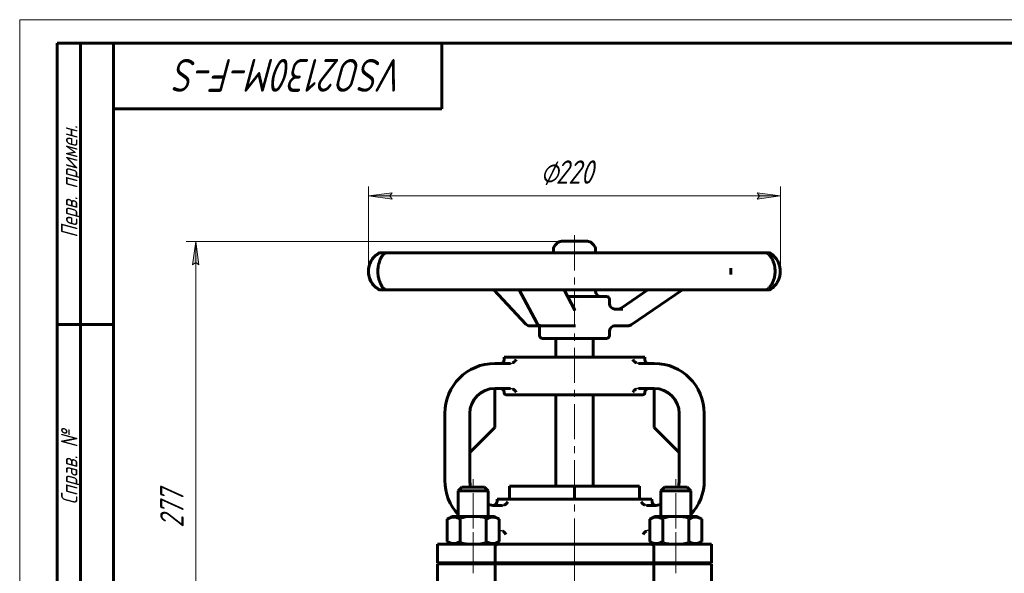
# Model space of a CAD drawing. Header units: millimetres. Extents: x 0 to 420, y 0 to 297.
# Tile 2 of 5: x 0 to 210, y 179 to 297. Entities that reach past the tile are written whole.
import ezdxf

# ---------------------------------------------------------------- set-up
doc = ezdxf.new("R2010")
doc.units = ezdxf.units.MM
for name, pattern in [('K5LT-1', [0]), ('K5LT_AXLED', [12, 7.5, -1.5, 1.5, -1.5]), ('K5LT_BASIC', [0]), ('K5LT_THIN', [0])]:
    doc.linetypes.add(name, pattern=pattern)
doc.layers.add('Системный слой', color=7, linetype='Continuous')
doc.layers.add('Системный слой (1)', color=251, linetype='Continuous', true_color=0x6c6c6c)
doc.styles.add('KDIMTEXTSTYLE', font='txt', dxfattribs={"width": 0.96, "oblique": 15, "height": 5})
doc.styles.add('KTEXTSTYLE', font='txt', dxfattribs={"width": 0.96, "height": 5})
doc.dimstyles.new('KDIMSTYLE (0.40)', dxfattribs={"dimtxt": 5, "dimasz": 1, "dimexe": 2, "dimexo": 0, "dimgap": 1, "dimtad": 1, "dimlfac": 2.5, "dimtxsty": 'KDIMTEXTSTYLE', "dimsah": 1, "dimcen": 0, "dimdle": 1, "dimadec": 0, "dimazin": 0, "dimtfac": 0.667, "dimtmove": 0, "dimatfit": 3, "dimfxl": 1, "dimtvp": 1, "dimtolj": 1, "dimtzin": 0, "dimarcsym": 0})

# ---------------------------------------------------------------- blocks, each defined once
blk = doc.blocks.new('U0')
at = {"layer": 'Системный слой (1)', "color": 150, "linetype": 'K5LT_BASIC', "lineweight": 60, "true_color": 0x0080ff}
for p, q in [((115.58, 249.75), (115.55, 249.75)), ((121.12, 249.75), (115.58, 249.75))]:
    blk.add_line(p, q, dxfattribs=at)
blk = doc.blocks.new('U1')
at = {"layer": 'Системный слой (1)', "color": 150, "linetype": 'K5LT_BASIC', "lineweight": 60, "true_color": 0x0080ff}
for p, q in [((125.78, 236.48), (125.78, 237.39)), ((125.78, 229.64), (125.78, 230.52))]:
    blk.add_line(p, q, dxfattribs=at)
blk = doc.blocks.new('U2')
at = {"layer": 'Системный слой (1)', "color": 150, "linetype": 'K5LT_BASIC', "lineweight": 60, "true_color": 0x0080ff}
for p, q in [((122.8, 247.31), (122.8, 248.07)), ((122.8, 239.17), (122.8, 239.37))]:
    blk.add_line(p, q, dxfattribs=at)
blk = doc.blocks.new('U7')
at = {"layer": 'Системный слой (1)', "color": 150, "linetype": 'K5LT_BASIC', "lineweight": 60, "true_color": 0x0080ff}
for p, q in [((110.75, 231.71), (110.79, 231.71)), ((110.79, 231.71), (110.84, 231.71)), ((110.84, 231.71), (110.88, 231.7))]:
    blk.add_line(p, q, dxfattribs=at)
blk = doc.blocks.new('U8')
at = {"layer": 'Системный слой (1)', "color": 150, "linetype": 'K5LT_BASIC', "lineweight": 60, "true_color": 0x0080ff}
for p, q in [((133.33, 224.51), (133.33, 225.04)), ((133.33, 217.44), (133.33, 217.58))]:
    blk.add_line(p, q, dxfattribs=at)
blk = doc.blocks.new('U9')
at = {"layer": 'Системный слой (1)', "color": 150, "linetype": 'K5LT_BASIC', "lineweight": 60, "true_color": 0x0080ff}
for p, q in [((103.33, 224.51), (103.33, 225.04)), ((103.33, 217.44), (103.33, 217.58))]:
    blk.add_line(p, q, dxfattribs=at)
blk = doc.blocks.new('U10')
at = {"layer": 'Системный слой (1)', "color": 150, "linetype": 'K5LT_BASIC', "lineweight": 60, "true_color": 0x0080ff}
for start, end in [(344.7815, 0), (270, 285.2185)]:
    blk.add_arc((135.33, 198.75), 5.33, start, end, dxfattribs=at)
blk = doc.blocks.new('U11')
at = {"layer": 'Системный слой (1)', "color": 150, "linetype": 'K5LT_BASIC', "lineweight": 60, "true_color": 0x0080ff}
for p, q in [((101.81, 194.19), (101.84, 194.75)), ((101.33, 185.15), (101.33, 185.18))]:
    blk.add_line(p, q, dxfattribs=at)
blk = doc.blocks.new('U12')
at = {"layer": 'Системный слой (1)', "color": 150, "linetype": 'K5LT_BASIC', "lineweight": 60, "true_color": 0x0080ff}
for start, end in [(180, 195.2185), (254.7815, 270)]:
    blk.add_arc((101.33, 198.75), 5.33, start, end, dxfattribs=at)
blk = doc.blocks.new('U13')
at = {"layer": 'Системный слой (1)', "color": 150, "linetype": 'K5LT_BASIC', "lineweight": 60, "true_color": 0x0080ff}
for p, q in [((134.86, 194.19), (134.83, 194.75)), ((135.33, 185.15), (135.33, 185.18))]:
    blk.add_line(p, q, dxfattribs=at)
blk = doc.blocks.new('D3')
at = {"layer": 'Системный слой (1)'}
for points in [[(38.2, 244.72), (37.54, 249.72), (36.88, 244.72), (37.54, 245.22)], [(37.54, 138.95), (38.2, 143.95), (37.54, 143.45), (36.88, 143.95)]]:
    blk.add_hatch(color=7, dxfattribs=at).paths.add_polyline_path(points)
at = {"layer": 'Системный слой (1)', "color": 7, "linetype": 'K5LT_THIN', "lineweight": 18}
for p, q in [((118.33, 249.72), (35.54, 249.72)), ((36.88, 244.72), (37.54, 249.72)), ((37.54, 249.72), (38.2, 244.72)), ((37.54, 245.22), (36.88, 244.72)), ((38.2, 244.72), (37.54, 245.22)), ((37.54, 138.95), (36.88, 143.95)), ((36.88, 143.95), (37.54, 143.45)), ((37.54, 143.45), (38.2, 143.95)), ((38.2, 143.95), (37.54, 138.95)), ((180.33, 138.95), (35.54, 138.95))]:
    blk.add_line(p, q, dxfattribs=at)
blk.add_wipeout([(36.54, 188.66), (29.16, 188.66), (29.16, 199.56), (36.54, 199.56)]).dxf.layer = 'Системный слой (1)'
blk.add_line((37.54, 249.72), (37.54, 138.95), dxfattribs=at)
at = {"layer": 'Системный слой (1)', "color": 7, "insert": (29.96, 188.66), "char_height": 5, "attachment_point": 1, "rotation": 90, "style": 'KTEXTSTYLE'}
blk.add_mtext('\\fArial|b0|c204|p34;\\H5.0;\\W1.000;\\Q15;\\fGOST Type AU|b0|i0|c204|p34;\\Q15;\\W0.960;277', dxfattribs=at)
blk = doc.blocks.new('KDIMARROW_01')
at = {"layer": 'Системный слой'}
blk.add_hatch(color=0, dxfattribs=at).paths.add_polyline_path([(0, 0), (-5, 0.66), (-4.5, 0), (-5, -0.66)])
at = {"layer": 'Системный слой', "color": 0, "linetype": 'K5LT_THIN', "lineweight": 18}
for p, q in [((-4.5, 0), (-5, 0.66)), ((-5, 0.66), (0, 0)), ((0, 0), (-5, -0.66)), ((-5, -0.66), (-4.5, 0))]:
    blk.add_line(p, q, dxfattribs=at)
at = {"layer": 'Системный слой (1)', "color": 0, "linetype": 'K5LT_THIN', "lineweight": 18}
blk.add_line((317.86, 138.95), (317.46, 138.95), dxfattribs=at)
blk = doc.blocks.new('D4')
at = {"layer": 'Системный слой (1)'}
for points in [[(79.41, 258.76), (78.91, 259.42), (79.41, 260.08), (74.41, 259.42)], [(162.3, 259.42), (157.3, 260.08), (157.8, 259.42), (157.3, 258.76)]]:
    blk.add_hatch(color=7, dxfattribs=at).paths.add_polyline_path(points)
at = {"layer": 'Системный слой (1)', "color": 7, "linetype": 'K5LT_THIN', "lineweight": 18}
for p, q in [((74.41, 243.34), (74.41, 261.42)), ((162.3, 243.36), (162.3, 261.42)), ((74.41, 259.42), (79.41, 260.08)), ((79.41, 258.76), (74.41, 259.42)), ((79.41, 260.08), (78.91, 259.42)), ((78.91, 259.42), (79.41, 258.76)), ((157.8, 259.42), (157.3, 260.08)), ((157.3, 260.08), (162.3, 259.42)), ((162.3, 259.42), (157.3, 258.76)), ((157.3, 258.76), (157.8, 259.42))]:
    blk.add_line(p, q, dxfattribs=at)
blk.add_wipeout([(111.03, 260.42), (111.03, 267.8), (125.1, 267.8), (125.1, 260.42)]).dxf.layer = 'Системный слой (1)'
blk.add_line((162.3, 259.42), (74.41, 259.42), dxfattribs=at)
at = {"layer": 'Системный слой (1)', "color": 7, "char_height": 5, "attachment_point": 1, "style": 'KTEXTSTYLE'}
for s, insert in [('\\fArial|b0|c204|p34;\\H5.0;\\W1.000;\\Q15;\\fGOST Type AU|b0|i0|c204|p34;\\Q15;\\W0.960;⌀', (111.03, 267.01)), ('\\fArial|b0|c204|p34;\\H5.0;\\W1.000;\\Q15;\\fGOST Type AU|b0|i0|c204|p34;\\Q15;\\W0.960;220', (114.34, 267.01))]:
    blk.add_mtext(s, dxfattribs=dict(at, insert=insert))
blk = doc.blocks.new('U36')
at = {"color": 7, "linetype": 'K5LT_THIN', "lineweight": 18}
for p, q in [((0, 0), (0, 297)), ((0, 297), (420, 297))]:
    blk.add_line(p, q, dxfattribs=at)
at = {"color": 150, "linetype": 'K5LT_BASIC', "lineweight": 60, "true_color": 0x0080ff}
for p, q in [((8, 172), (8, 292)), ((20, 292), (8, 292)), ((13, 172), (13, 292)), ((20, 5), (20, 292)), ((20, 292), (415, 292)), ((90, 292), (90, 278)), ((90, 278), (20, 278)), ((20, 232), (8, 232))]:
    blk.add_line(p, q, dxfattribs=at)
at = {"color": 7, "attachment_point": 1, "style": 'KTEXTSTYLE'}
for s, insert, char_height, rotation in [('\\fArial|b0|c204|p34;\\H5.0;\\W1.000;\\Q15;\\fGOST Type AU|b0|i0|c204|p34;\\Q15;\\W0.960;\\H7.00;VSO2130M-F-S', (82.2, 281.64), 7, 180), ('\\fArial|b0|c204|p34;\\H5.0;\\W1.000;\\Q15;\\fGOST Type AU|b0|i0|c204|p34;\\Q15;\\W0.960;\\H3.50;Перв. примен.', (8.82, 250.52), 3.5, 90), ('\\fArial|b0|c204|p34;\\H5.0;\\W1.000;\\Q15;\\fGOST Type AU|b0|i0|c204|p34;\\Q15;\\W0.960;\\H3.50;Справ. №', (8.82, 193.63), 3.5, 90)]:
    blk.add_mtext(s, dxfattribs=dict(at, insert=insert, char_height=char_height, rotation=rotation))

msp = doc.modelspace()

# ---------------------------------------------------------------- linework, layer by layer
at = {"layer": 'Системный слой (1)', "color": 150, "linetype": 'K5LT_BASIC', "lineweight": 60, "true_color": 0x0080ff}
for p, q in [((113.863, 247.3122), (113.863, 248.0673)), ((114.7059, 249.404), (114.2121, 248.9102)), ((121.9601, 249.404), (122.4539, 248.9102)), ((77.1656, 247.3122), (77.0901, 247.3122)), ((78.6109, 247.3122), (77.1656, 247.3122)), ((83.0403, 247.3122), (78.4097, 247.3122)), ((87.7921, 247.3122), (83.0403, 247.3122)), ((97.0001, 247.3122), (87.7921, 247.3122)), ((104.1711, 247.3122), (97.0001, 247.3122)), ((115.8471, 247.3122), (104.1711, 247.3122)), ((123.7944, 247.3122), (115.8471, 247.3122)), ((135.2635, 247.3122), (123.7944, 247.3122)), ((142.1666, 247.3122), (135.2635, 247.3122)), ((150.8013, 247.3122), (142.1666, 247.3122)), ((155.0788, 247.3122), (150.8013, 247.3122)), ((158.9011, 247.3122), (155.0788, 247.3122)), ((159.5729, 247.3122), (158.9011, 247.3122)), ((77.0901, 239.3739), (77.1656, 239.3739)), ((77.1656, 239.3739), (78.4096, 239.3739)), ((78.4097, 239.3739), (83.0403, 239.3739)), ((83.0403, 239.3739), (87.7921, 239.3739)), ((87.7921, 239.3739), (97.0001, 239.3739)), ((97.0001, 239.3739), (104.1711, 239.3739)), ((107.9851, 232.0903), (101.1445, 239.3739)), ((104.1711, 239.3739), (115.8471, 239.3739)), ((110.2744, 232.3442), (106.5148, 239.3739)), ((115.8471, 239.3739), (123.7944, 239.3739)), ((118.4113, 235.0641), (116.1063, 239.3739)), ((125.187, 237.9821), (116.8507, 237.9821)), ((123.7944, 239.3739), (135.2635, 239.3739)), ((128.2665, 235.4883), (133.9939, 239.3739)), ((130.3937, 231.92), (141.3809, 239.3739)), ((135.2635, 239.3739), (142.1666, 239.3739)), ((142.1666, 239.3739), (150.8013, 239.3739)), ((150.8013, 239.3739), (155.0788, 239.3739)), ((155.0788, 239.3739), (158.9011, 239.3739)), ((158.9011, 239.3739), (159.5729, 239.3739)), ((118.5277, 235.2904), (118.2903, 235.2904)), ((128.6506, 235.2904), (126.7435, 235.2904)), ((108.854, 231.7144), (110.7534, 231.7144)), ((110.883, 229.6381), (110.883, 231.7996)), ((111.3256, 231.7144), (117.4461, 231.7144)), ((117.4461, 231.7144), (118.5277, 231.7144)), ((126.7435, 231.7144), (129.7245, 231.7144)), ((111.479, 229.0421), (125.187, 229.0421)), ((114.333, 225.0421), (114.333, 229.0421)), ((122.333, 225.0421), (122.333, 229.0421)), ((103.333, 225.0421), (133.333, 225.0421)), ((104.708, 223.7088), (101.333, 223.7088)), ((135.333, 223.7088), (131.958, 223.7088)), ((101.333, 218.3754), (101.333, 210.0531)), ((104.708, 218.3754), (101.333, 218.3754)), ((103.733, 217.0421), (132.933, 217.0421)), ((114.333, 197.5531), (114.333, 217.0421)), ((122.333, 197.5531), (122.333, 217.0421)), ((135.333, 218.3754), (131.958, 218.3754)), ((135.333, 218.3754), (135.333, 210.0531)), ((90.6663, 213.0421), (90.6663, 198.7531)), ((95.9997, 213.0421), (95.9997, 198.7531)), ((140.6663, 198.7531), (140.6663, 213.0421)), ((145.9997, 198.7531), (145.9997, 213.0421)), ((96.133, 204.8531), (101.333, 210.0531)), ((135.333, 210.0531), (140.533, 204.8531)), ((96.133, 204.8531), (95.9997, 204.8531)), ((140.6663, 204.8531), (140.533, 204.8531)), ((104.4766, 194.7531), (104.4766, 197.5531)), ((104.4766, 197.5531), (118.333, 197.5531)), ((118.333, 194.7531), (118.333, 197.5531)), ((118.333, 197.5531), (132.1894, 197.5531)), ((132.1894, 194.7531), (132.1894, 197.5531)), ((93.533, 196.5531), (94.333, 197.3531)), ((93.533, 191.0731), (93.533, 196.5531)), ((93.533, 196.5531), (99.933, 196.5531)), ((94.333, 197.3531), (99.133, 197.3531)), ((99.933, 196.5531), (99.133, 197.3531)), ((99.933, 191.0731), (99.933, 196.5531)), ((136.733, 196.5531), (137.533, 197.3531)), ((136.733, 191.0731), (136.733, 196.5531)), ((136.733, 196.5531), (143.133, 196.5531)), ((137.533, 197.3531), (142.333, 197.3531)), ((143.133, 196.5531), (142.333, 197.3531)), ((143.133, 191.0731), (143.133, 196.5531)), ((101.333, 193.4198), (102.9646, 193.4198)), ((101.8361, 194.7531), (134.8299, 194.7531)), ((133.7014, 193.4198), (135.333, 193.4198)), ((91.1904, 190.5058), (92.173, 191.0731)), ((91.1904, 185.7204), (91.1904, 190.5058)), ((101.293, 191.0731), (92.173, 191.0731)), ((93.9617, 185.7204), (93.9617, 190.5058)), ((99.5043, 185.7204), (99.5043, 190.5058)), ((102.2756, 190.5058), (101.293, 191.0731)), ((102.2756, 185.7204), (102.2756, 190.5058)), ((134.3904, 190.5058), (135.373, 191.0731)), ((134.3904, 185.7204), (134.3904, 190.5058)), ((144.493, 191.0731), (135.373, 191.0731)), ((137.1617, 185.7204), (137.1617, 190.5058)), ((142.7043, 185.7204), (142.7043, 190.5058)), ((145.4756, 190.5058), (144.493, 191.0731)), ((145.4756, 185.7204), (145.4756, 190.5058)), ((102.2756, 188.0864), (102.5561, 188.0864)), ((134.1099, 188.0864), (134.3904, 188.0864)), ((89.133, 181.1531), (89.133, 185.1531)), ((89.133, 185.1531), (102.0809, 185.1531)), ((92.173, 185.1531), (91.1904, 185.7204)), ((101.293, 185.1531), (102.2756, 185.7204)), ((102.0809, 185.1531), (134.5851, 185.1531)), ((135.373, 185.1531), (134.3904, 185.7204)), ((134.5851, 185.1531), (147.533, 185.1531)), ((144.493, 185.1531), (145.4756, 185.7204)), ((147.533, 181.1531), (147.533, 185.1531)), ((101.3978, 181.1531), (101.3978, 184.5531)), ((135.2682, 181.1531), (135.2682, 184.5531)), ((89.133, 181.1531), (101.3978, 181.1531)), ((89.133, 180.9531), (101.3978, 180.9531)), ((89.133, 176.9531), (89.133, 180.9531)), ((93.533, 180.9531), (93.533, 181.1531)), ((99.933, 180.9531), (99.933, 181.1531)), ((101.3978, 181.1531), (135.2682, 181.1531)), ((101.3978, 180.9531), (135.2682, 180.9531)), ((101.3978, 176.9531), (101.3978, 180.9531)), ((110.733, 180.9531), (110.733, 181.1531)), ((125.933, 180.9531), (125.933, 181.1531)), ((135.2682, 181.1531), (147.533, 181.1531)), ((135.2682, 180.9531), (147.533, 180.9531)), ((135.2682, 176.9531), (135.2682, 180.9531)), ((136.733, 180.9531), (136.733, 181.1531)), ((143.133, 180.9531), (143.133, 181.1531)), ((147.533, 176.9531), (147.533, 180.9531))]:
    msp.add_line(p, q, dxfattribs=at)
for centre, radius, start, end in [((115.055, 248.0673), 1.192, 135, 180), ((115.5488, 248.5611), 1.192, 90, 135), ((121.1173, 248.5611), 1.192, 45, 90), ((121.611, 248.0673), 1.192, 0, 45), ((78.8316, 243.3431), 4.47, 122.090575, 237.909425), ((77.0901, 246.1202), 1.192, 90, 122.090575), ((78.4097, 246.1202), 1.192, 90, 146.370005), ((158.9011, 246.1202), 1.192, 47.090685, 90), ((159.5729, 246.1202), 1.192, 57.431924, 90), ((77.0901, 240.5659), 1.192, 237.909425, 270), ((78.4097, 240.5659), 1.192, 213.627651, 270), ((158.9011, 240.5659), 1.192, 270, 312.909313), ((159.5729, 240.5659), 1.192, 270, 302.568076), ((123.995, 239.1741), 1.192, 180, 270), ((125.187, 237.3861), 0.596, 0, 90), ((126.975, 236.4824), 1.192, 180, 270), ((108.854, 232.9064), 1.192, 223.209304, 270), ((111.3256, 232.9064), 1.192, 208.133521, 270), ((126.975, 230.5224), 1.192, 90, 180), ((129.7245, 232.9064), 1.192, 270, 304.137395), ((111.479, 229.6381), 0.596, 180, 270), ((125.187, 229.6381), 0.596, 270, 0), ((101.333, 213.0421), 10.6667, 90, 180), ((102.533, 224.5088), 0.8, 270, 0), ((134.133, 224.5088), 0.8, 180, 270), ((135.333, 213.0421), 10.6667, 0, 90), ((101.333, 213.0421), 5.3333, 90, 180), ((102.533, 217.5754), 0.8, 0, 90), ((103.733, 217.4421), 0.4, 180, 270), ((132.933, 217.4421), 0.4, 270, 0), ((134.133, 217.5754), 0.8, 90, 180), ((135.333, 213.0421), 5.3333, 0, 90), ((101.333, 198.7531), 10.6667, 180, 223.008711), ((135.333, 198.7531), 10.6667, 316.991289, 0), ((101.0077, 194.2314), 0.8, 265.884798, 357), ((135.6583, 194.2314), 0.8, 183, 274.115202)]:
    msp.add_arc(centre, radius, start, end, dxfattribs=at)
for centre, major_axis, ratio, start_param, end_param in [((78.4097, 246.1202), (-0.9815, 0.6764), 0.95003829, 0.00148331, 0.03011956), ((159.5729, 246.1202), (0, 1.192), 0.99992824, 5.72309911, 6.28318531), ((158.9011, 246.1202), (0.862, 0.8233), 0.93471242, 0.00014264, 0.05346485), ((159.5729, 246.1202), (0.6451, 1.0024), 0.88004232, 0.00035804, 0.01340239), ((78.4097, 240.5659), (-0.9815, -0.6764), 0.95003829, 6.25292749, 6.28169698), ((159.5729, 240.5659), (0, -1.192), 0.99992824, 0, 0.5600862), ((159.5729, 240.5659), (0.6451, -1.0024), 0.88004232, 6.26978292, 6.28282535), ((108.854, 232.9064), (-0.8689, -0.816), 0.64560889, 0, 0.00005308), ((111.3256, 232.9064), (1.0511, 0.5622), 0.7755658, 3.14154894, 3.14159265), ((129.7245, 232.9064), (0.6692, -0.9864), 0.1299569, 6.2831212, 6.28318531)]:
    msp.add_ellipse(centre, major_axis=major_axis, ratio=ratio, start_param=start_param, end_param=end_param, dxfattribs=at)
msp.add_open_spline([(76.5335, 247.1301), (76.2861, 246.9883), (75.7504, 246.6174), (74.9288, 245.6619), (74.3402, 244.2045), (74.338, 242.4795), (74.9279, 241.0258), (75.7504, 240.0683), (76.2861, 239.6978), (76.5335, 239.5561)], degree=3, dxfattribs=at)
for points, knots in [([(77.4274, 239.891), (77.4251, 239.8943), (77.4228, 239.8976), (77.4194, 239.9026), (77.4183, 239.9042), (77.4118, 239.9136), (77.4064, 239.9215), (77.3918, 239.943), (77.3823, 239.9571), (77.3531, 240.0009), (77.3326, 240.0321), (77.2686, 240.1322), (77.2232, 240.2063), (77.1593, 240.3176), (77.1417, 240.3488), (77.0884, 240.4458), (77.0523, 240.5143), (76.9626, 240.6946), (76.9088, 240.8114), (76.8098, 241.0505), (76.7644, 241.1709), (76.6821, 241.4142), (76.645, 241.5359), (76.5775, 241.7852), (76.5471, 241.9115), (76.4932, 242.1725), (76.4696, 242.3075), (76.4327, 242.5721), (76.4188, 242.7013), (76.3987, 242.9646), (76.3926, 243.0989), (76.388, 243.3727), (76.3899, 243.5116), (76.402, 243.7868), (76.4122, 243.9236), (76.4404, 244.1847), (76.458, 244.3092), (76.4995, 244.5521), (76.5235, 244.6706), (76.5801, 244.916), (76.6133, 245.0413), (76.6859, 245.2863), (76.7254, 245.4054), (76.8081, 245.632), (76.8516, 245.74), (76.9448, 245.9539), (76.9948, 246.0585), (77.0977, 246.2597), (77.1502, 246.3545), (77.2556, 246.5341), (77.308, 246.6169), (77.3773, 246.7217), (77.3966, 246.7499), (77.4184, 246.7821), (77.4194, 246.7836), (77.4207, 246.7855), (77.421, 246.7859), (77.4233, 246.7892), (77.4253, 246.7923), (77.4274, 246.7952)], [0, 0, 0, 0, 0.08067902, 0.08067902, 0.11847032, 0.11847032, 0.29963189, 0.29963189, 0.59926377, 0.59926377, 1.19852755, 1.19852755, 2.39705509, 2.39705509, 2.84280897, 2.84280897, 3.73431673, 3.73431673, 5.03088387, 5.03088387, 6.19801099, 6.19801099, 7.26712392, 7.26712392, 8.2922005, 8.2922005, 9.32297776, 9.32297776, 10.27366966, 10.27366966, 11.23614185, 11.23614185, 12.23373257, 12.23373257, 13.22255966, 13.22255966, 14.15395459, 14.15395459, 15.07896602, 15.07896602, 16.12210517, 16.12210517, 17.2016864, 17.2016864, 18.28883999, 18.28883999, 19.49161161, 19.49161161, 20.81241539, 20.81241539, 22.22301604, 22.22301604, 22.88133128, 22.88133128, 22.91909523, 22.91909523, 22.92753362, 22.92753362, 22.99970913, 22.99970913, 22.99970913, 22.99970913]), ([(159.7627, 246.9435), (159.841, 246.8615), (159.9261, 246.7659), (160.0838, 246.5679), (160.1551, 246.4713), (160.2983, 246.2589), (160.3695, 246.1442), (160.503, 245.9047), (160.5656, 245.7813), (160.6777, 245.5334), (160.7283, 245.4093), (160.8219, 245.1512), (160.8649, 245.0178), (160.9413, 244.745), (160.9748, 244.6058), (161.0284, 244.3377), (161.0495, 244.2094), (161.0827, 243.9474), (161.0949, 243.8132), (161.1104, 243.536), (161.1133, 243.3928), (161.1092, 243.1071), (161.1022, 242.9643), (161.0782, 242.6869), (161.0616, 242.5524), (161.0192, 242.2899), (160.9935, 242.1614), (160.9323, 241.9016), (160.8961, 241.7704), (160.8146, 241.5105), (160.769, 241.3824), (160.6716, 241.1371), (160.6198, 241.0204), (160.5103, 240.7952), (160.4519, 240.6866), (160.327, 240.4725), (160.2601, 240.3683), (160.1228, 240.17), (160.0525, 240.0772), (159.9082, 239.9003), (159.8346, 239.8181), (159.7659, 239.746), (159.7643, 239.7443), (159.7627, 239.7427)], [0, 0, 0, 0, 1.61470229, 1.61470229, 2.90918555, 2.90918555, 4.18860003, 4.18860003, 5.3616469, 5.3616469, 6.41623547, 6.41623547, 7.45038668, 7.45038668, 8.46440586, 8.46440586, 9.35171955, 9.35171955, 10.25539283, 10.25539283, 11.20216081, 11.20216081, 12.15665783, 12.15665783, 13.07220251, 13.07220251, 13.9799906, 13.9799906, 14.95913377, 14.95913377, 15.98463919, 15.98463919, 17.01743763, 17.01743763, 18.09037694, 18.09037694, 19.2918001, 19.2918001, 20.56718421, 20.56718421, 21.9671914, 21.9671914, 21.99972893, 21.99972893, 21.99972893, 21.99972893]), ([(160.2177, 239.5634), (160.3402, 239.6422), (160.468, 239.7338), (160.709, 239.9316), (160.8228, 240.0352), (161.0397, 240.2573), (161.1424, 240.3734), (161.3346, 240.6181), (161.4243, 240.7451), (161.5849, 241.0022), (161.6572, 241.1316), (161.7901, 241.4008), (161.8508, 241.5402), (161.959, 241.8268), (162.0066, 241.9732), (162.0854, 242.2661), (162.1176, 242.4126), (162.1654, 242.7005), (162.1821, 242.8421), (162.2036, 243.1348), (162.2078, 243.2863), (162.2024, 243.5886), (162.1928, 243.7395), (162.1601, 244.0327), (162.1373, 244.1752), (162.0791, 244.4525), (162.0439, 244.5881), (161.9595, 244.8623), (161.9095, 245.0005), (161.7963, 245.2741), (161.7324, 245.4092), (161.5953, 245.6669), (161.522, 245.7893), (161.3677, 246.0219), (161.2864, 246.1321), (161.1155, 246.3432), (161.0255, 246.4437), (160.8308, 246.643), (160.7258, 246.7395), (160.5142, 246.9158), (160.4082, 246.9949), (160.2762, 247.0846), (160.2476, 247.1036), (160.2187, 247.1221), (160.2182, 247.1225), (160.2177, 247.1228)], [0, 0, 0, 0, 1.52217512, 1.52217512, 2.87070598, 2.87070598, 4.12133949, 4.12133949, 5.28332198, 5.28332198, 6.33605828, 6.33605828, 7.36727154, 7.36727154, 8.38256592, 8.38256592, 9.34340779, 9.34340779, 10.24644872, 10.24644872, 11.1943102, 11.1943102, 12.14885353, 12.14885353, 13.06575814, 13.06575814, 13.97300618, 13.97300618, 14.95078087, 14.95078087, 15.97414132, 15.97414132, 17.00194553, 17.00194553, 18.03955658, 18.03955658, 19.13018023, 19.13018023, 20.37871308, 20.37871308, 21.64055861, 21.64055861, 21.99356184, 21.99356184, 21.99974255, 21.99974255, 21.99974255, 21.99974255]), ([(151.6903, 242.6672), (151.6903, 242.6923), (151.6901, 243.1039), (151.6899, 243.5794), (151.69, 243.9904), (151.69, 244.0143)], [5.479945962, 5.479945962, 5.479945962, 5.479945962, 5.493242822, 5.69685526, 5.709544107, 5.709544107, 5.709544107, 5.709544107]), ([(151.69, 243.9488), (151.69, 243.8699), (151.69, 243.7894), (151.69, 243.6269), (151.69, 243.5451), (151.69, 243.4542), (151.69, 243.4455), (151.6901, 243.4191), (151.6901, 243.4015), (151.6901, 243.3733), (151.6901, 243.3627), (151.6901, 243.3456), (151.6901, 243.3392), (151.6901, 243.3289), (151.6901, 243.325), (151.6901, 243.3187), (151.6901, 243.3164), (151.6901, 243.3117), (151.6901, 243.3094), (151.6901, 243.3051), (151.6901, 243.3032), (151.6901, 243.2978), (151.6901, 243.2942), (151.6901, 243.2838), (151.6901, 243.277), (151.6901, 243.2566), (151.6901, 243.2429), (151.6901, 243.2035), (151.6901, 243.1776), (151.6901, 243.0992), (151.6902, 243.0469), (151.6902, 242.9844), (151.6902, 242.974), (151.6902, 242.8861), (151.6902, 242.8073), (151.6903, 242.7308)], [0, 0, 0, 0, 4.2, 4.2, 8.4, 8.4, 8.84711226, 8.84711226, 9.74698086, 9.74698086, 10.29057836, 10.29057836, 10.61895769, 10.61895769, 10.81732686, 10.81732686, 10.93715878, 10.93715878, 11.05699071, 11.05699071, 11.15399739, 11.15399739, 11.33659814, 11.33659814, 11.68468077, 11.68468077, 12.38084604, 12.38084604, 13.70470137, 13.70470137, 16.39806212, 16.39806212, 16.93083568, 16.93083568, 21, 21, 21, 21]), ([(128.2665, 235.4883), (128.2658, 235.4879), (128.2651, 235.4874), (128.2633, 235.4862), (128.2622, 235.4854), (128.2591, 235.4833), (128.257, 235.482), (128.2512, 235.4781), (128.2473, 235.4756), (128.2359, 235.4682), (128.2284, 235.4635), (128.2065, 235.4501), (128.192, 235.4417), (128.15, 235.4184), (128.122, 235.4044), (128.0523, 235.3729), (128.0099, 235.3567), (127.9238, 235.3295), (127.8801, 235.3185), (127.7919, 235.3018), (127.7474, 235.2961), (127.6768, 235.2913), (127.6509, 235.2913), (127.625, 235.2904), (127.625, 235.2904), (127.625, 235.2904)], [0, 0, 0, 0, 0.05311803, 0.05311803, 0.14164808, 0.14164808, 0.30100218, 0.30100218, 0.60200436, 0.60200436, 1.18630271, 1.18630271, 2.28406495, 2.28406495, 4.33792286, 4.33792286, 7.32578287, 7.32578287, 10.30489749, 10.30489749, 13.27807364, 13.27807364, 14.99969273, 14.99969273, 15, 15, 15, 15]), ([(118.4218, 235.0457), (118.4213, 235.0465), (118.421, 235.047), (118.4199, 235.0488), (118.4193, 235.0497), (118.4181, 235.0519), (118.4173, 235.0532), (118.4159, 235.0558), (118.415, 235.0573), (118.4132, 235.0605), (118.4123, 235.0622), (118.4113, 235.0641)], [0, 0, 0, 0, 0.4, 0.4, 0.8, 0.8, 1.2, 1.2, 1.6, 1.6, 2, 2, 2, 2]), ([(105.2105, 223.8349), (105.2515, 223.8573), (105.3378, 223.9105), (105.4362, 223.9852), (105.5327, 224.0689), (105.6189, 224.154), (105.7094, 224.2586), (105.7972, 224.3765), (105.8483, 224.4597), (105.8749, 224.5088)], [0, 0, 0, 0, 1.34466583, 2.93196739, 3.62950138, 5.17034648, 6.64486554, 8.01623485, 10, 10, 10, 10]), ([(131.4555, 223.8349), (131.4145, 223.8573), (131.3282, 223.9105), (131.2298, 223.9852), (131.1334, 224.0689), (131.0471, 224.154), (130.9566, 224.2586), (130.8689, 224.3765), (130.8177, 224.4597), (130.7911, 224.5088)], [0, 0, 0, 0, 1.34466583, 2.93196739, 3.62950138, 5.17034648, 6.64486554, 8.01623485, 10, 10, 10, 10]), ([(105.2105, 218.2493), (105.2515, 218.2269), (105.3378, 218.1737), (105.4362, 218.099), (105.5327, 218.0153), (105.6189, 217.9302), (105.7094, 217.8256), (105.7972, 217.7077), (105.8483, 217.6245), (105.8749, 217.5754)], [0, 0, 0, 0, 1.34466583, 2.93196739, 3.62950138, 5.17034648, 6.64486554, 8.01623485, 10, 10, 10, 10]), ([(131.4555, 218.2493), (131.4145, 218.2269), (131.3282, 218.1737), (131.2298, 218.099), (131.1334, 218.0153), (131.0471, 217.9302), (130.9566, 217.8256), (130.8689, 217.7077), (130.8177, 217.6245), (130.7911, 217.5754)], [0, 0, 0, 0, 1.34466583, 2.93196739, 3.62950138, 5.17034648, 6.64486554, 8.01623485, 10, 10, 10, 10]), ([(103.3646, 193.5023), (103.4045, 193.5196), (103.4821, 193.5584), (103.5989, 193.631), (103.7084, 193.714), (103.8035, 193.7995), (103.8932, 193.8919), (103.9961, 194.0154), (104.0624, 194.1168), (104.0964, 194.1779)], [0, 0, 0, 0, 1.17434331, 2.35599372, 3.79401982, 5.03971925, 6.06926052, 7.63638207, 10, 10, 10, 10]), ([(133.3014, 193.5023), (133.2615, 193.5196), (133.1839, 193.5584), (133.0671, 193.631), (132.9576, 193.714), (132.8625, 193.7995), (132.7729, 193.8919), (132.6699, 194.0154), (132.6036, 194.1168), (132.5696, 194.1779)], [0, 0, 0, 0, 1.17434331, 2.35599372, 3.79401982, 5.03971925, 6.06926052, 7.63638207, 10, 10, 10, 10]), ([(93.9617, 190.5058), (93.8541, 190.568), (93.6758, 190.662), (93.4407, 190.7626), (93.2804, 190.819), (93.1271, 190.8641), (92.9714, 190.8998), (92.7926, 190.9256), (92.6239, 190.9362), (92.4623, 190.9334), (92.3079, 190.9191), (92.1582, 190.8945), (91.9874, 190.8548), (91.7516, 190.7811), (91.4776, 190.6635), (91.2774, 190.556), (91.1904, 190.5058)], [0, 0, 0, 0, 2.03197676, 3.33971817, 4.35691028, 4.98286377, 6.14673398, 7.19733448, 8.23107414, 9.20464301, 10.12610383, 11.03238569, 11.92740894, 13.24282625, 15.35658079, 17, 17, 17, 17]), ([(102.2756, 190.5058), (102.1679, 190.568), (101.9896, 190.662), (101.7545, 190.7626), (101.5942, 190.819), (101.441, 190.8641), (101.2853, 190.8998), (101.1064, 190.9256), (100.9377, 190.9362), (100.7761, 190.9334), (100.6217, 190.9191), (100.472, 190.8945), (100.3012, 190.8548), (100.0654, 190.7811), (99.7915, 190.6635), (99.5913, 190.556), (99.5043, 190.5058)], [0, 0, 0, 0, 2.03197676, 3.33971817, 4.35691028, 4.98286377, 6.14673398, 7.19733448, 8.23107414, 9.20464301, 10.12610383, 11.03238569, 11.92740894, 13.24282625, 15.35658079, 17, 17, 17, 17]), ([(137.1617, 190.5058), (137.0541, 190.568), (136.8758, 190.662), (136.6407, 190.7626), (136.4804, 190.819), (136.3271, 190.8641), (136.1714, 190.8998), (135.9926, 190.9256), (135.8239, 190.9362), (135.6623, 190.9334), (135.5079, 190.9191), (135.3582, 190.8945), (135.1874, 190.8548), (134.9516, 190.7811), (134.6776, 190.6635), (134.4774, 190.556), (134.3904, 190.5058)], [0, 0, 0, 0, 2.03197676, 3.33971817, 4.35691028, 4.98286377, 6.14673398, 7.19733448, 8.23107414, 9.20464301, 10.12610383, 11.03238569, 11.92740894, 13.24282625, 15.35658079, 17, 17, 17, 17]), ([(145.4756, 190.5058), (145.3679, 190.568), (145.1896, 190.662), (144.9545, 190.7626), (144.7942, 190.819), (144.641, 190.8641), (144.4853, 190.8998), (144.3064, 190.9256), (144.1377, 190.9362), (143.9761, 190.9334), (143.8217, 190.9191), (143.672, 190.8945), (143.5012, 190.8548), (143.2654, 190.7811), (142.9915, 190.6635), (142.7913, 190.556), (142.7043, 190.5058)], [0, 0, 0, 0, 2.03197676, 3.33971817, 4.35691028, 4.98286377, 6.14673398, 7.19733448, 8.23107414, 9.20464301, 10.12610383, 11.03238569, 11.92740894, 13.24282625, 15.35658079, 17, 17, 17, 17]), ([(103.0291, 187.967), (103.0659, 187.9468), (103.1369, 187.903), (103.2424, 187.8243), (103.3397, 187.737), (103.4234, 187.6484), (103.503, 187.5517), (103.5958, 187.4188), (103.6529, 187.3103), (103.681, 187.2446)], [0, 0, 0, 0, 1.15167954, 2.30066657, 3.68554499, 4.88732852, 5.89975558, 7.49341526, 10, 10, 10, 10]), ([(133.6369, 187.967), (133.6001, 187.9468), (133.5291, 187.903), (133.4236, 187.8243), (133.3263, 187.737), (133.2426, 187.6484), (133.163, 187.5517), (133.0702, 187.4188), (133.0131, 187.3103), (132.985, 187.2446)], [0, 0, 0, 0, 1.15167954, 2.30066657, 3.68554499, 4.88732852, 5.89975558, 7.49341526, 10, 10, 10, 10]), ([(91.1904, 185.7204), (91.2981, 185.6582), (91.4764, 185.5642), (91.7115, 185.4636), (91.8718, 185.4072), (92.025, 185.3621), (92.1808, 185.3264), (92.3596, 185.3006), (92.5283, 185.29), (92.6899, 185.2928), (92.8443, 185.3071), (92.994, 185.3317), (93.1648, 185.3713), (93.4006, 185.4451), (93.6746, 185.5627), (93.8748, 185.6702), (93.9617, 185.7204)], [0, 0, 0, 0, 2.03197676, 3.33971817, 4.35691028, 4.98286377, 6.14673398, 7.19733448, 8.23107414, 9.20464301, 10.12610383, 11.03238569, 11.92740894, 13.24282625, 15.35658079, 17, 17, 17, 17]), ([(99.5043, 185.7204), (99.612, 185.6582), (99.7902, 185.5642), (100.0253, 185.4636), (100.1857, 185.4072), (100.3389, 185.3621), (100.4946, 185.3264), (100.6734, 185.3006), (100.8421, 185.29), (101.0037, 185.2928), (101.1582, 185.3071), (101.3078, 185.3317), (101.4786, 185.3713), (101.7144, 185.4451), (101.9884, 185.5627), (102.1886, 185.6702), (102.2756, 185.7204)], [0, 0, 0, 0, 2.03197676, 3.33971817, 4.35691028, 4.98286377, 6.14673398, 7.19733448, 8.23107414, 9.20464301, 10.12610383, 11.03238569, 11.92740894, 13.24282625, 15.35658079, 17, 17, 17, 17]), ([(102.0809, 185.1531), (102.0394, 185.1531), (101.9732, 185.1465), (101.8836, 185.124), (101.8153, 185.0994), (101.7567, 185.0719), (101.7, 185.0398), (101.6454, 185.0027), (101.5865, 184.9537), (101.5402, 184.9059), (101.4997, 184.855), (101.4726, 184.814), (101.4492, 184.7704), (101.4329, 184.7341), (101.418, 184.6921), (101.4074, 184.651), (101.3997, 184.6038), (101.3978, 184.5724), (101.3978, 184.5531)], [0, 0, 0, 0, 2.80138096, 4.40365716, 5.94073206, 7.36094742, 8.37778779, 9.84473349, 11.22640444, 12.72912196, 13.49819789, 14.70684468, 15.29395941, 16.02154785, 16.69852986, 17.49736158, 18.08175028, 19, 19, 19, 19]), ([(134.3904, 185.7204), (134.4981, 185.6582), (134.6764, 185.5642), (134.9115, 185.4636), (135.0718, 185.4072), (135.225, 185.3621), (135.3808, 185.3264), (135.5596, 185.3006), (135.7283, 185.29), (135.8899, 185.2928), (136.0443, 185.3071), (136.194, 185.3317), (136.3648, 185.3713), (136.6006, 185.4451), (136.8746, 185.5627), (137.0748, 185.6702), (137.1617, 185.7204)], [0, 0, 0, 0, 2.03197676, 3.33971817, 4.35691028, 4.98286377, 6.14673398, 7.19733448, 8.23107414, 9.20464301, 10.12610383, 11.03238569, 11.92740894, 13.24282625, 15.35658079, 17, 17, 17, 17]), ([(134.5851, 185.1531), (134.6266, 185.1531), (134.6928, 185.1465), (134.7824, 185.124), (134.8507, 185.0994), (134.9094, 185.0719), (134.966, 185.0398), (135.0207, 185.0027), (135.0795, 184.9537), (135.1258, 184.9059), (135.1663, 184.855), (135.1935, 184.814), (135.2168, 184.7704), (135.2331, 184.7341), (135.248, 184.6921), (135.2586, 184.651), (135.2663, 184.6038), (135.2682, 184.5724), (135.2682, 184.5531)], [0, 0, 0, 0, 2.80138096, 4.40365716, 5.94073206, 7.36094742, 8.37778779, 9.84473349, 11.22640444, 12.72912196, 13.49819789, 14.70684468, 15.29395941, 16.02154785, 16.69852986, 17.49736158, 18.08175028, 19, 19, 19, 19]), ([(142.7043, 185.7204), (142.812, 185.6582), (142.9902, 185.5642), (143.2253, 185.4636), (143.3857, 185.4072), (143.5389, 185.3621), (143.6946, 185.3264), (143.8734, 185.3006), (144.0421, 185.29), (144.2037, 185.2928), (144.3582, 185.3071), (144.5078, 185.3317), (144.6786, 185.3713), (144.9144, 185.4451), (145.1884, 185.5627), (145.3886, 185.6702), (145.4756, 185.7204)], [0, 0, 0, 0, 2.03197676, 3.33971817, 4.35691028, 4.98286377, 6.14673398, 7.19733448, 8.23107414, 9.20464301, 10.12610383, 11.03238569, 11.92740894, 13.24282625, 15.35658079, 17, 17, 17, 17])]:
    msp.add_open_spline(points, degree=3, knots=knots, dxfattribs=at)
at = {"layer": 'Системный слой (1)', "color": 7, "linetype": 'K5LT-1'}
for points, knots in [([(104.708, 223.7088), (104.7248, 223.7088), (104.7583, 223.7095), (104.8251, 223.7142), (104.9078, 223.7259), (105.0048, 223.7489), (105.1067, 223.7836), (105.1742, 223.8151), (105.2105, 223.8349)], [0, 0, 0, 0, 0.5527129, 1.10542581, 2.20750304, 3.30290196, 4.38846335, 5.75328685, 5.75328685, 5.75328685, 5.75328685]), ([(131.958, 223.7088), (131.9412, 223.7088), (131.9077, 223.7095), (131.8409, 223.7142), (131.7582, 223.7259), (131.6612, 223.7489), (131.5593, 223.7836), (131.4918, 223.8151), (131.4555, 223.8349)], [0, 0, 0, 0, 0.5527129, 1.10542581, 2.20750304, 3.30290196, 4.38846335, 5.75328685, 5.75328685, 5.75328685, 5.75328685]), ([(104.708, 218.3754), (104.7248, 218.3754), (104.7583, 218.3746), (104.8251, 218.37), (104.9078, 218.3583), (105.0048, 218.3353), (105.1067, 218.3006), (105.1742, 218.2691), (105.2105, 218.2493)], [0, 0, 0, 0, 0.5527129, 1.10542581, 2.20750304, 3.30290196, 4.38846335, 5.75328685, 5.75328685, 5.75328685, 5.75328685]), ([(131.958, 218.3754), (131.9412, 218.3754), (131.9077, 218.3746), (131.8409, 218.37), (131.7582, 218.3583), (131.6612, 218.3353), (131.5593, 218.3006), (131.4918, 218.2691), (131.4555, 218.2493)], [0, 0, 0, 0, 0.5527129, 1.10542581, 2.20750304, 3.30290196, 4.38846335, 5.75328685, 5.75328685, 5.75328685, 5.75328685]), ([(102.9646, 193.4198), (102.9814, 193.4198), (103.0149, 193.4206), (103.0817, 193.4255), (103.1643, 193.4379), (103.2649, 193.4632), (103.3308, 193.4875), (103.3646, 193.5023)], [0, 0, 0, 0, 0.54144675, 1.0828935, 2.16290239, 3.23717532, 4.42938944, 4.42938944, 4.42938944, 4.42938944]), ([(133.7014, 193.4198), (133.6846, 193.4198), (133.6511, 193.4206), (133.5844, 193.4255), (133.5017, 193.4379), (133.4012, 193.4632), (133.3352, 193.4875), (133.3014, 193.5023)], [0, 0, 0, 0, 0.54144675, 1.0828935, 2.16290239, 3.23717532, 4.42938944, 4.42938944, 4.42938944, 4.42938944]), ([(99.5043, 190.5058), (99.3752, 190.5431), (99.0452, 190.6334), (98.4456, 190.7718), (97.8421, 190.8686), (97.3764, 190.9115), (97.117, 190.9264), (96.9491, 190.9322), (96.8083, 190.9344), (96.6567, 190.9348), (96.4666, 190.9313), (96.2384, 190.9209), (95.9107, 190.8971), (95.436, 190.8417), (94.8953, 190.7432), (94.3886, 190.6243), (94.1036, 190.5468), (93.9617, 190.5058)], [0, 0, 0, 0, 3.15229629, 8.02402693, 14.43035773, 17.47429983, 18.99627089, 20.51824194, 21.40985484, 22.30146773, 24.08469353, 25.86791932, 27.65114512, 31.79250392, 37.07252473, 40.53626237, 44, 44, 44, 44]), ([(142.7043, 190.5058), (142.5752, 190.5431), (142.2452, 190.6334), (141.6456, 190.7718), (141.0421, 190.8686), (140.5764, 190.9115), (140.317, 190.9264), (140.1491, 190.9322), (140.0083, 190.9344), (139.8567, 190.9348), (139.6666, 190.9313), (139.4384, 190.9209), (139.1107, 190.8971), (138.636, 190.8417), (138.0953, 190.7432), (137.5886, 190.6243), (137.3036, 190.5468), (137.1617, 190.5058)], [0, 0, 0, 0, 3.15229629, 8.02402693, 14.43035773, 17.47429983, 18.99627089, 20.51824194, 21.40985484, 22.30146773, 24.08469353, 25.86791932, 27.65114512, 31.79250392, 37.07252473, 40.53626237, 44, 44, 44, 44]), ([(102.5561, 188.0864), (102.5729, 188.0864), (102.6064, 188.0856), (102.6731, 188.0806), (102.7558, 188.0681), (102.8525, 188.0434), (102.944, 188.0099), (103.0018, 187.9819), (103.0291, 187.967)], [0, 0, 0, 0, 0.546687, 1.09337401, 2.18392366, 3.26886072, 4.34556897, 5.35986504, 5.35986504, 5.35986504, 5.35986504]), ([(134.1099, 188.0864), (134.0932, 188.0864), (134.0596, 188.0856), (133.9929, 188.0806), (133.9102, 188.0681), (133.8135, 188.0434), (133.722, 188.0099), (133.6642, 187.9819), (133.6369, 187.967)], [0, 0, 0, 0, 0.546687, 1.09337401, 2.18392366, 3.26886072, 4.34556897, 5.35986504, 5.35986504, 5.35986504, 5.35986504]), ([(93.9617, 185.7204), (94.0908, 185.6831), (94.4208, 185.5928), (95.0204, 185.4544), (95.6239, 185.3576), (96.0897, 185.3147), (96.349, 185.2998), (96.5169, 185.294), (96.6578, 185.2917), (96.8093, 185.2914), (96.9994, 185.2949), (97.2276, 185.3053), (97.5553, 185.3291), (98.03, 185.3845), (98.5707, 185.4829), (99.0774, 185.6019), (99.3624, 185.6794), (99.5043, 185.7204)], [0, 0, 0, 0, 3.15229629, 8.02402693, 14.43035773, 17.47429983, 18.99627089, 20.51824194, 21.40985484, 22.30146773, 24.08469353, 25.86791932, 27.65114512, 31.79250392, 37.07252473, 40.53626237, 44, 44, 44, 44]), ([(137.1617, 185.7204), (137.2908, 185.6831), (137.6208, 185.5928), (138.2204, 185.4544), (138.8239, 185.3576), (139.2897, 185.3147), (139.549, 185.2998), (139.7169, 185.294), (139.8578, 185.2917), (140.0093, 185.2914), (140.1994, 185.2949), (140.4276, 185.3053), (140.7553, 185.3291), (141.23, 185.3845), (141.7707, 185.4829), (142.2774, 185.6019), (142.5624, 185.6794), (142.7043, 185.7204)], [0, 0, 0, 0, 3.15229629, 8.02402693, 14.43035773, 17.47429983, 18.99627089, 20.51824194, 21.40985484, 22.30146773, 24.08469353, 25.86791932, 27.65114512, 31.79250392, 37.07252473, 40.53626237, 44, 44, 44, 44])]:
    msp.add_open_spline(points, degree=3, knots=knots, dxfattribs=at)

# ---------------------------------------------------------------- block references
at = {"layer": 'Системный слой (1)'}
for name in ['U0', 'U2', 'U1', 'U7', 'U9', 'U8', 'U12', 'U10', 'U11', 'U13']:
    msp.add_blockref(name, (0, 0), dxfattribs=at)

# ---------------------------------------------------------------- next in the draw order: dimensions: what is measured, and where the dimension line sits
at = {"layer": 'Системный слой (1)', "color": 7}
dim = msp.add_linear_dim(base=(37.5432, 249.7201), p1=(180.333, 138.9531), p2=(118.333, 249.7201), angle=90, dimstyle='KDIMSTYLE (0.40)', override={"dimexo": 0, "dimpost": '\\fGOST Type AU|b0|c204|p34;\\H5.0;\\W0.960;\\Q15;<>', "dimblk1": 'KDIMARROW_01', "dimblk2": 'KDIMARROW_01', "dimse1": 0, "dimse2": 0, "dimclrt": 7, "dimtol": 1, "dimtp": 0, "dimtm": 0, "dimtdec": 5, "dimtolj": 1}, dxfattribs=at)
dim.commit()
dim.dimension.update_dxf_attribs({"geometry": 'D3', "text_midpoint": (37.5432, 194.3366), "dimtype": 160})

# ---------------------------------------------------------------- next in the draw order: linework, layer by layer
at = {"layer": 'Системный слой (1)', "color": 30, "linetype": 'K5LT_AXLED', "lineweight": 18, "true_color": 0xff8000}
for p, q in [((96.733, 188.5058), (96.733, 199.3531)), ((139.933, 188.5058), (139.933, 199.3531)), ((118.333, 183.1531), (118.333, 196.7531)), ((96.733, 183.1531), (96.733, 187.7204)), ((139.933, 183.1531), (139.933, 187.7204)), ((96.733, 178.9531), (96.733, 183.1531)), ((118.333, 178.9531), (118.333, 183.1531)), ((139.933, 178.9531), (139.933, 183.1531)), ((118.333, 125.7531), (118.333, 178.9531))]:
    msp.add_line(p, q, dxfattribs=at)

# ---------------------------------------------------------------- next in the draw order: dimensions: what is measured, and where the dimension line sits
at = {"layer": 'Системный слой (1)', "color": 7}
dim = msp.add_linear_dim(base=(162.302, 259.4201), p1=(74.4141, 243.3374), p2=(162.302, 243.3588), dimstyle='KDIMSTYLE (0.40)', override={"dimexo": 0, "dimpost": '\\fGOST Type AU|b0|c204|p34;\\H5.0;\\W0.960;\\Q15;∅<>', "dimblk1": 'KDIMARROW_01', "dimblk2": 'KDIMARROW_01', "dimse1": 0, "dimse2": 0, "dimclrt": 7, "dimtol": 1, "dimtp": 0, "dimtm": 0, "dimtdec": 5, "dimtolj": 1}, dxfattribs=at)
dim.commit()
dim.dimension.update_dxf_attribs({"geometry": 'D4', "text_midpoint": (118.358, 259.4201), "dimtype": 160})

# ---------------------------------------------------------------- next in the draw order: linework, layer by layer
at = {"layer": 'Системный слой (1)', "color": 30, "linetype": 'K5LT_AXLED', "lineweight": 18, "true_color": 0xff8000}
msp.add_line((118.333, 195.5531), (118.333, 251.7531), dxfattribs=at)

# ---------------------------------------------------------------- next in the draw order: block references
msp.add_blockref('U36', (0, 0))

doc.saveas('drawing.dxf')
